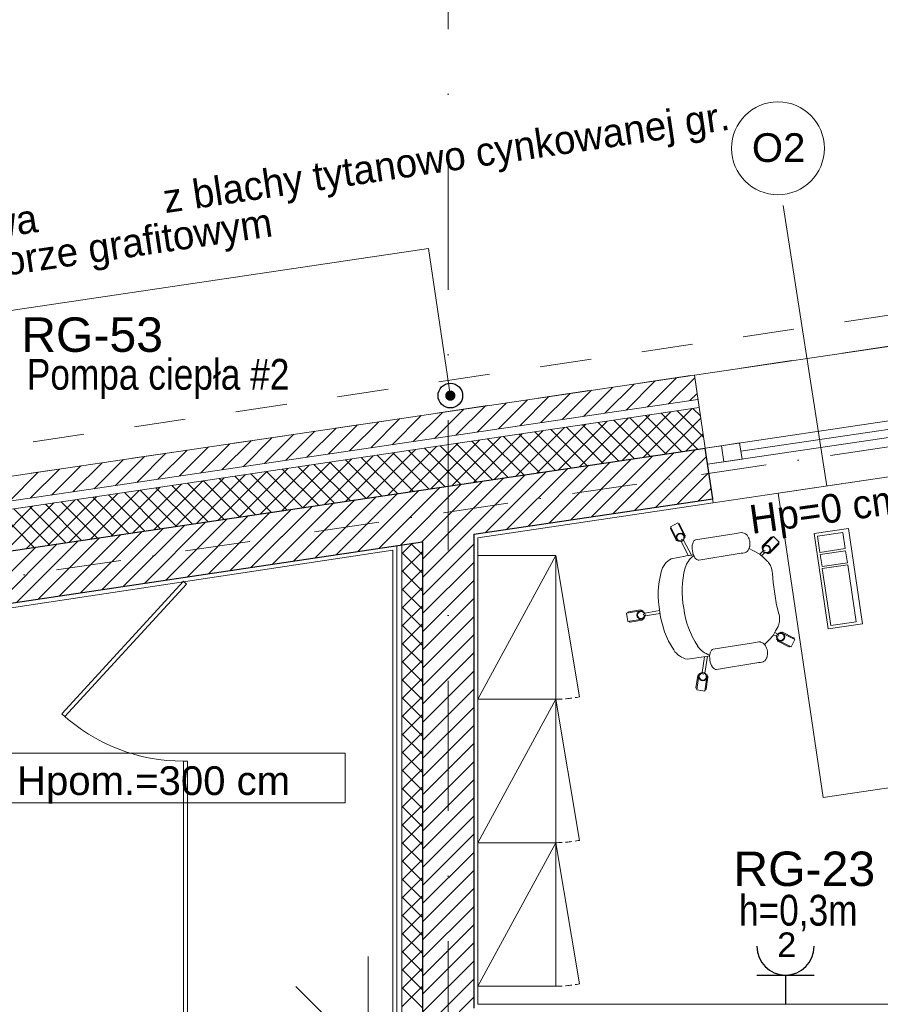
# Model space of a CAD drawing. Header units: metres. Extents: x 10441 to 19716, y -6570 to 1447.
# Tile 39 of 57: x 16035 to 16454, y -3358 to -2877. Entities that reach past the tile are written whole.
import ezdxf
from ezdxf.enums import TextEntityAlignment as Align

# ---------------------------------------------------------------- set-up
doc = ezdxf.new("R2010")
doc.units = ezdxf.units.M
doc.header["$MEASUREMENT"] = 0
for name, pattern in [('8', [0.5, 0.25, -0.25]), ('CONTINOUS', [0]), ('DASHDOT', [25.4, 12.7, -6.35, 0, -6.35]), ('HIDDEN', [9.525, 6.35, -3.175])]:
    doc.linetypes.add(name, pattern=pattern)
doc.layers.get('0').update_dxf_attribs({"color": 8})
for name, color, linetype, lineweight in [('#elektryczne', 8, 'Continuous', 20), ('0A_WYPOSAZENIE', 8, 'Continuous', 5), ('A_B.CIENKIE', 8, 'Continuous', 9), ('A_HACZE', 8, 'Continuous', 5), ('A_OPISY', 8, 'Continuous', 18), ('A_OSIE', 8, 'Continuous', 13), ('A_OZACZENIE DRZWI', 8, 'Continuous', 13), ('A_OZNACZENIA OKIEN', 8, 'Continuous', 13), ('A_PROJEKTOWANE ŚCIANY MUROWANE NOŚNE', 8, 'Continuous', 30), ('A_RS', 8, 'Continuous', 25), ('A_SCIANY DZIALOWE GK', 8, 'Continuous', 5), ('A_STAL CIENKIE', 8, 'Continuous', 0), ('A_STOLARKA', 8, 'Continuous', 5), ('A_TYNK', 8, 'Continuous', 5), ('A_WYMIARY WEWNETRZNE', 8, 'Continuous', 18), ('A_WYPOSAZENIE', 8, 'Continuous', 5), ('A_WYPOSAŻENIE SANITARNE', 8, 'Continuous', 5), ('EB_obwody', 8, 'Continuous', 13)]:
    doc.layers.add(name, color=color, linetype=linetype, lineweight=lineweight)
doc.layers.add('EB_gniazda', color=1, linetype='Continuous')
doc.styles.add('ARIAL', font='arial.ttf')
doc.styles.add('m1_romans', font='romans.shx', dxfattribs={"width": 0.8})
doc.styles.add('opisy okien', font='txt', dxfattribs={"height": 15})

# ---------------------------------------------------------------- blocks, each defined once
blk = doc.blocks.new('_Dot')
at = {"color": 0, "linetype": 'ByBlock', "lineweight": -2}
blk.add_line((-0.5, 0), (-1, 0), dxfattribs=at)
at = {"color": 0, "linetype": 'ByBlock', "const_width": 0.5}
blk.add_lwpolyline([(-0.25, 0, 1), (0.25, 0, 1)], format="xyb", close=True, dxfattribs=at)
blk = doc.blocks.new('podkład')
at = {"layer": '0A_WYPOSAZENIE', "color": 8}
for p, q in [((12239.72, -883.19), (12256.53, -880.7)), ((12246.6, -929.68), (12239.72, -883.19)), ((12241.42, -884.45), (12253.78, -882.62)), ((12253.78, -882.62), (12254.96, -890.53)), ((12256.53, -880.7), (12263.41, -927.19)), ((12241.42, -884.45), (12242.59, -892.36)), ((12242.59, -892.36), (12254.96, -890.53)), ((12242.74, -893.35), (12255.1, -891.52)), ((12255.1, -891.52), (12255.98, -897.46)), ((12242.74, -893.35), (12243.61, -899.29)), ((12243.61, -899.29), (12255.98, -897.46)), ((12243.76, -900.28), (12256.13, -898.45)), ((12243.76, -900.28), (12247.86, -927.98)), ((12260.23, -926.15), (12256.13, -898.45)), ((12247.86, -927.98), (12260.23, -926.15)), ((12263.41, -927.19), (12246.6, -929.68))]:
    blk.add_line(p, q, dxfattribs=at)
at = {"layer": 'A_B.CIENKIE', "color": 8, "linetype": 'HIDDEN', "ltscale": 0.5}
for centre in [(12113.79, -903.94), (12113.79, -973.94), (12113.79, -1043.94)]:
    blk.add_arc(centre, 60, 269.9985, 281.1431, dxfattribs=at)
at = {"layer": 'A_HACZE', "color": 8, "linetype": 'Continuous'}
for p, q in [((12151.96, -810.22), (12137.72, -824.46)), ((12162.33, -808.68), (12148.1, -822.92)), ((12172.71, -807.15), (12158.47, -821.39)), ((12181.56, -807.13), (12168.84, -819.85)), ((12110.46, -816.36), (12096.22, -830.6)), ((12120.84, -814.83), (12106.6, -829.06)), ((12131.21, -813.29), (12116.97, -827.53)), ((12141.58, -811.75), (12127.35, -825.99)), ((12182.7, -814.83), (12179.22, -818.32)), ((12079.34, -820.97), (12065.1, -835.21)), ((12089.71, -819.43), (12075.47, -833.67)), ((12100.09, -817.9), (12085.85, -832.14)), ((12048.21, -825.57), (12033.98, -839.81)), ((12058.59, -824.04), (12044.35, -838.28)), ((12068.96, -822.5), (12054.73, -836.74)), ((12159.6, -825.26), (12135.87, -848.99)), ((12169.97, -823.72), (12146.24, -847.45)), ((12180.35, -822.19), (12156.62, -845.92)), ((12175.17, -843.17), (12157.55, -825.56)), ((12182.87, -842.03), (12165.25, -824.42)), ((12185.86, -836.19), (12172.95, -823.28)), ((12184.33, -825.82), (12180.65, -822.14)), ((12017.09, -830.18), (12002.85, -844.42)), ((12027.47, -828.65), (12013.23, -842.88)), ((12037.84, -827.11), (12023.6, -841.35)), ((12128.47, -829.86), (12104.74, -853.6)), ((12138.85, -828.33), (12115.12, -852.06)), ((12149.22, -826.79), (12125.49, -850.52)), ((12144.37, -847.73), (12126.76, -830.12)), ((12152.07, -846.59), (12134.46, -828.98)), ((12159.77, -845.45), (12142.16, -827.84)), ((12167.47, -844.31), (12149.85, -826.7)), ((12184.49, -826.89), (12166.99, -844.38)), ((11985.97, -834.79), (11971.73, -849.03)), ((11996.34, -833.25), (11982.1, -847.49)), ((12006.72, -831.72), (11992.48, -845.96)), ((12097.35, -834.47), (12073.62, -858.2)), ((12107.73, -832.94), (12083.99, -856.67)), ((12118.1, -831.4), (12094.37, -855.13)), ((12113.57, -852.29), (12095.96, -834.68)), ((12121.27, -851.15), (12103.66, -833.54)), ((12128.97, -850.01), (12111.36, -832.4)), ((12136.67, -848.87), (12119.06, -831.26)), ((12185.63, -834.58), (12177.36, -842.85)), ((11954.85, -839.39), (11940.61, -853.63)), ((11965.22, -837.86), (11950.98, -852.1)), ((11975.59, -836.32), (11961.36, -850.56)), ((12066.23, -839.08), (12042.5, -862.81)), ((12076.6, -837.54), (12052.87, -861.27)), ((12075.08, -857.99), (12057.46, -840.38)), ((12086.98, -836.01), (12063.25, -859.74)), ((12082.78, -856.85), (12065.16, -839.24)), ((12090.47, -855.71), (12072.86, -838.1)), ((12098.17, -854.57), (12080.56, -836.96)), ((12105.87, -853.43), (12088.26, -835.82)), ((11923.72, -844), (11909.48, -858.24)), ((11934.1, -842.47), (11919.86, -856.7)), ((11944.47, -840.93), (11930.23, -855.17)), ((12035.1, -843.68), (12011.37, -867.42)), ((12045.48, -842.15), (12021.75, -865.88)), ((12044.28, -862.55), (12026.67, -844.93)), ((12055.85, -840.61), (12032.12, -864.35)), ((12051.98, -861.41), (12034.37, -843.79)), ((12059.68, -860.27), (12042.07, -842.65)), ((12067.38, -859.13), (12049.76, -841.51)), ((12171.5, -843.71), (12141.83, -873.38)), ((12181.87, -842.18), (12152.2, -871.85)), ((11892.6, -848.61), (11878.36, -862.85)), ((11902.97, -847.07), (11888.74, -861.31)), ((11913.35, -845.54), (11899.11, -859.78)), ((11993.61, -849.83), (11969.88, -873.56)), ((12003.98, -848.29), (11980.25, -872.02)), ((12014.36, -846.76), (11990.62, -870.49)), ((12013.48, -867.1), (11995.87, -849.49)), ((12024.73, -845.22), (12001, -868.95)), ((12021.18, -865.96), (12003.57, -848.35)), ((12028.88, -864.83), (12011.27, -847.21)), ((12036.58, -863.69), (12018.97, -846.07)), ((12130, -849.86), (12100.33, -879.52)), ((12140.37, -848.32), (12110.71, -877.99)), ((12150.75, -846.79), (12121.08, -876.45)), ((12161.12, -845.25), (12131.46, -874.92)), ((12187.26, -845.63), (12162.58, -870.31)), ((11861.48, -853.22), (11847.24, -867.45)), ((11871.85, -851.68), (11857.61, -865.92)), ((11882.22, -850.14), (11867.99, -864.38)), ((11962.48, -854.43), (11938.75, -878.17)), ((11972.86, -852.9), (11949.13, -876.63)), ((11983.23, -851.36), (11959.5, -875.09)), ((11982.69, -871.66), (11965.07, -854.05)), ((11990.38, -870.52), (11972.77, -852.91)), ((11998.08, -869.38), (11980.47, -851.77)), ((12005.78, -868.24), (11988.17, -850.63)), ((12098.88, -854.46), (12048.79, -904.55)), ((12109.25, -852.93), (12079.58, -882.6)), ((12119.62, -851.39), (12089.96, -881.06)), ((12188.4, -853.33), (12172.95, -868.77)), ((11931.36, -859.04), (11907.63, -882.77)), ((11941.74, -857.51), (11918, -881.24)), ((11952.11, -855.97), (11928.38, -879.7)), ((11951.89, -876.22), (11934.28, -858.61)), ((11959.59, -875.08), (11941.98, -857.47)), ((11967.29, -873.94), (11949.68, -856.33)), ((11974.99, -872.8), (11957.37, -855.19)), ((12067.75, -859.07), (12038.07, -888.75)), ((12078.13, -857.54), (12048.46, -887.2)), ((12088.5, -856), (12048.79, -895.71)), ((11900.24, -863.65), (11876.51, -887.38)), ((11910.61, -862.11), (11886.88, -885.84)), ((11913.39, -881.92), (11895.78, -864.31)), ((11920.99, -860.58), (11897.25, -884.31)), ((11921.09, -880.78), (11903.48, -863.17)), ((11928.79, -879.64), (11911.18, -862.03)), ((11936.49, -878.5), (11918.88, -860.89)), ((11944.19, -877.36), (11926.58, -859.75)), ((12036.63, -863.68), (12006.91, -893.4)), ((12047, -862.14), (12017.29, -891.85)), ((12057.38, -860.61), (12027.68, -890.3)), ((12189.54, -861.03), (12183.33, -867.24)), ((11869.11, -868.25), (11845.38, -891.99)), ((11879.49, -866.72), (11855.76, -890.45)), ((11882.6, -886.48), (11864.98, -868.87)), ((11889.86, -865.18), (11866.13, -888.92)), ((11890.3, -885.34), (11872.68, -867.73)), ((11897.99, -884.2), (11880.38, -866.59)), ((11905.69, -883.06), (11888.08, -865.45)), ((12005.51, -868.28), (11975.74, -898.05)), ((12015.88, -866.75), (11986.13, -896.5)), ((12026.25, -865.21), (11996.52, -894.95)), ((11858.74, -869.79), (11835.01, -893.52)), ((11859.5, -889.9), (11841.89, -872.28)), ((11867.2, -888.76), (11849.59, -871.14)), ((11874.9, -887.62), (11857.28, -870.01)), ((11974.38, -872.89), (11944.58, -902.7)), ((11984.76, -871.36), (11954.97, -901.15)), ((11995.13, -869.82), (11965.35, -899.6)), ((11943.26, -877.5), (11913.41, -907.34)), ((11953.63, -875.96), (11923.8, -905.79)), ((11964.01, -874.43), (11934.19, -904.24)), ((11912.14, -882.1), (11882.25, -911.99)), ((11922.51, -880.57), (11892.64, -910.44)), ((11932.88, -879.03), (11903.03, -908.89)), ((11870.64, -888.25), (11840.7, -918.19)), ((11881.01, -886.71), (11851.08, -916.64)), ((11891.39, -885.18), (11861.47, -915.09)), ((11901.76, -883.64), (11871.86, -913.54)), ((12043.95, -887.88), (12038.79, -893.04)), ((12048.8, -893.58), (12043.21, -887.99)), ((12073.79, -888.39), (12048.79, -913.39)), ((11860.26, -889.78), (11830.31, -919.74)), ((12048.8, -891.86), (12038.79, -901.88)), ((12048.8, -902.42), (12038.79, -892.41)), ((12073.79, -897.23), (12048.79, -922.23)), ((12048.8, -900.7), (12038.79, -910.71)), ((12048.8, -911.26), (12038.79, -901.25)), ((12073.79, -906.07), (12048.79, -931.07)), ((12048.8, -909.54), (12038.79, -919.55)), ((12048.8, -920.1), (12038.79, -910.09)), ((12073.79, -914.91), (12048.79, -939.91)), ((12048.8, -918.38), (12038.79, -928.39)), ((12048.8, -928.94), (12038.79, -918.92)), ((12073.79, -923.75), (12048.79, -948.75)), ((12048.8, -927.22), (12038.79, -937.23)), ((12048.8, -937.78), (12038.79, -927.76)), ((12048.8, -936.05), (12038.79, -946.07)), ((12073.79, -932.59), (12048.79, -957.59)), ((12048.8, -946.62), (12038.79, -936.6)), ((12048.8, -944.89), (12038.79, -954.91)), ((12048.8, -955.46), (12038.79, -945.44)), ((12073.79, -941.42), (12048.79, -966.42)), ((12073.79, -950.26), (12048.79, -975.26)), ((12048.8, -953.73), (12038.79, -963.75)), ((12048.8, -964.29), (12038.79, -954.28)), ((12073.79, -959.1), (12048.79, -984.1)), ((12048.8, -962.57), (12038.79, -972.59)), ((12048.8, -973.13), (12038.79, -963.12)), ((12073.79, -967.94), (12048.79, -992.94)), ((12048.8, -971.41), (12038.79, -981.42)), ((12048.8, -981.97), (12038.79, -971.96)), ((12073.79, -976.78), (12048.79, -1001.78)), ((12048.8, -980.25), (12038.79, -990.26)), ((12048.8, -990.81), (12038.79, -980.8)), ((12048.8, -989.09), (12038.79, -999.1)), ((12073.79, -985.62), (12048.79, -1010.62)), ((12048.8, -999.65), (12038.79, -989.64)), ((12048.8, -997.93), (12038.79, -1007.94)), ((12048.8, -1008.49), (12038.79, -998.47)), ((12073.79, -994.46), (12048.79, -1019.46)), ((12073.79, -1003.3), (12048.79, -1028.3)), ((12048.8, -1006.77), (12038.79, -1016.78)), ((12048.8, -1017.33), (12038.79, -1007.31)), ((12073.79, -1012.14), (12048.79, -1037.14)), ((12048.8, -1015.6), (12038.79, -1025.62)), ((12048.8, -1026.17), (12038.79, -1016.15)), ((12073.79, -1020.97), (12048.79, -1045.97)), ((12048.8, -1024.44), (12038.79, -1034.46)), ((12048.8, -1035.01), (12038.79, -1024.99)), ((12073.79, -1029.81), (12048.79, -1054.81)), ((12048.8, -1033.28), (12038.79, -1043.3)), ((12048.8, -1043.84), (12038.79, -1033.83)), ((12073.79, -1038.65), (12048.79, -1063.65)), ((12048.8, -1042.12), (12038.79, -1052.14)), ((12048.8, -1052.68), (12038.79, -1042.67)), ((12048.8, -1050.96), (12038.79, -1060.97)), ((12048.8, -1061.52), (12038.79, -1051.51)), ((12073.79, -1047.49), (12048.79, -1072.49)), ((12073.79, -1056.33), (12048.79, -1081.33)), ((12048.8, -1059.8), (12038.79, -1069.81)), ((12048.8, -1070.36), (12038.79, -1060.35)), ((12073.79, -1065.17), (12048.79, -1090.17)), ((12048.8, -1068.64), (12038.79, -1078.65)), ((12048.8, -1079.2), (12038.79, -1069.18)), ((12073.79, -1074.01), (12048.79, -1099.01)), ((12048.8, -1077.48), (12038.79, -1087.49)), ((12048.8, -1088.04), (12038.79, -1078.02)), ((12073.79, -1082.85), (12048.79, -1107.85)), ((12048.8, -1086.31), (12038.79, -1096.33)), ((12048.8, -1096.88), (12038.79, -1086.86)), ((12073.79, -1091.68), (12048.79, -1116.68)), ((12048.8, -1095.15), (12038.79, -1105.17)), ((12048.8, -1105.72), (12038.79, -1095.7)), ((12048.8, -1103.99), (12038.79, -1114.01)), ((12073.79, -1100.52), (12048.79, -1125.52)), ((12048.8, -1114.55), (12038.79, -1104.54)), ((12073.79, -1109.36), (12048.79, -1134.36))]:
    blk.add_line(p, q, dxfattribs=at)
at = {"layer": 'A_OPISY', "color": 8, "linetype": 'CONTINOUS', "ltscale": 0.1}
blk.add_lwpolyline([(12061.67, -810.95), (12051.79, -744.21), (11741.84, -790.09)], dxfattribs=at)
at = {"layer": 'A_OSIE', "color": 8, "linetype": 'DASHDOT', "ltscale": 5}
blk.add_line((12061.3, -573.64), (12061.3, -2335.96), dxfattribs=at)
at = {"layer": 'A_OSIE', "color": 8, "linetype": 'DASHDOT', "ltscale": 2.5}
blk.add_line((10108.73, -1161.68), (13256.84, -695.71), dxfattribs=at)
at = {"layer": 'A_OZNACZENIA OKIEN', "color": 8}
blk.add_line((12224.64, -723.13), (12246, -859.99), dxfattribs=at)
at = {"layer": 'A_PROJEKTOWANE ŚCIANY MUROWANE NOŚNE', "color": 8}
for p, q in [((11094.83, -1003.08), (12186.65, -841.47)), ((12190.31, -866.21), (12186.65, -841.48)), ((12073.8, -883.45), (12190.31, -866.21)), ((12073.8, -883.45), (12073.8, -986.06)), ((11388.8, -985.58), (12048.8, -887.15)), ((12048.8, -887.15), (12048.8, -986.06)), ((12048.8, -983.83), (12048.8, -1364.66)), ((12073.8, -983.83), (12073.8, -1114.7))]:
    blk.add_line(p, q, dxfattribs=at)
at = {"layer": 'A_RS', "color": 8, "lineweight": 25}
blk.add_circle((12062.4, -815.89), 6, dxfattribs=at)
at = {"layer": 'A_SCIANY DZIALOWE GK', "color": 8}
for p, q in [((12036.29, -1148.2), (12036.29, -889)), ((12038.79, -1150.7), (12038.79, -888.63))]:
    blk.add_line(p, q, dxfattribs=at)
at = {"layer": 'A_STAL CIENKIE', "color": 8, "linetype": '8', "ltscale": 100}
for p, q in [((10325.66, -1065.38), (13908.4, -535.07)), ((13910.62, -549.91), (10327.86, -1080.21))]:
    blk.add_line(p, q, dxfattribs=at)
at = {"layer": 'A_STOLARKA', "color": 8}
for p, q in [((12292.17, -789.47), (12181.38, -805.87)), ((12181.38, -805.87), (12190.6, -868.19)), ((12289.53, -826.25), (12186.65, -841.48)), ((12298.61, -832.99), (12187.82, -849.39)), ((12281.21, -831.53), (12204.05, -842.95)), ((12194.56, -840.31), (12186.65, -841.48)), ((12194.56, -840.31), (12186.65, -841.48)), ((12203.46, -838.99), (12194.56, -840.31)), ((12195.73, -848.22), (12194.56, -840.31)), ((12194.56, -840.31), (12195.73, -848.22)), ((12195.73, -848.22), (12194.56, -840.31)), ((12204.63, -846.9), (12203.46, -838.99)), ((12186.65, -841.48), (12187.82, -849.39)), ((12186.65, -841.48), (12187.82, -849.39)), ((12187.82, -849.39), (12195.73, -848.22)), ((12187.82, -849.39), (12195.73, -848.22)), ((12195.73, -848.22), (12204.63, -846.9)), ((12190.6, -868.19), (12301.39, -851.79))]:
    blk.add_line(p, q, dxfattribs=at)
at = {"layer": 'A_TYNK', "color": 8, "linetype": 'Continuous'}
for p, q in [((11089.56, -967.47), (12181.38, -805.87)), ((12183.72, -821.69), (12181.38, -805.87)), ((11091.32, -979.34), (12183.13, -817.74)), ((11091.9, -983.3), (12183.72, -821.69))]:
    blk.add_line(p, q, dxfattribs=at)
at = {"layer": 'A_TYNK', "color": 8}
for p, q in [((12075.8, -885.18), (12190.6, -868.19)), ((12075.8, -1112.7), (12075.8, -885.18)), ((12034.3, -891.32), (11740.79, -935.5)), ((12034.3, -1146.2), (12034.3, -891.32)), ((12559.3, -1112.7), (12075.8, -1112.7))]:
    blk.add_line(p, q, dxfattribs=at)
at = {"layer": 'A_WYMIARY WEWNETRZNE', "color": 8, "linetype": 'Continuous'}
for p, q in [((11814.14, -990.34), (12011.12, -990.34)), ((12011.12, -990.34), (12011.12, -1014.57)), ((12011.12, -1014.57), (11814.14, -1014.57))]:
    blk.add_line(p, q, dxfattribs=at)
blk.add_circle((12222.13, -695.26), 22.63, dxfattribs=at)
at = {"layer": 'A_WYPOSAZENIE', "color": 8}
for p, q in [((12301.39, -851.79), (12222.26, -863.5)), ((12222.26, -863.5), (12244.22, -1011.89)), ((12113.79, -893.94), (12075.79, -963.94)), ((12113.79, -893.94), (12075.79, -893.94)), ((12075.79, -893.94), (12075.79, -963.94)), ((12113.79, -893.94), (12125.38, -962.81)), ((12113.79, -963.94), (12113.79, -893.94)), ((12113.79, -963.94), (12075.79, -1033.94)), ((12075.79, -963.94), (12113.79, -963.94)), ((12113.79, -963.94), (12075.79, -963.94)), ((12075.79, -963.94), (12075.79, -1033.94)), ((12113.79, -963.94), (12125.38, -1032.81)), ((12113.79, -1033.94), (12113.79, -963.94)), ((12244.22, -1011.89), (12323.36, -1000.17)), ((12113.79, -1033.94), (12075.79, -1103.94)), ((12075.79, -1033.94), (12113.79, -1033.94)), ((12113.79, -1033.94), (12075.79, -1033.94)), ((12075.79, -1033.94), (12075.79, -1103.94)), ((12113.79, -1033.94), (12125.38, -1102.81)), ((12113.79, -1103.94), (12113.79, -1033.94)), ((12075.79, -1103.94), (12113.79, -1103.94))]:
    blk.add_line(p, q, dxfattribs=at)
at = {"layer": 'A_WYPOSAZENIE', "color": 8, "lineweight": 5}
for p, q in [((12169.74, -879.81), (12173.31, -878)), ((12173.31, -878), (12176.92, -885.15)), ((12176.91, -884.03), (12174.21, -878.67)), ((12169.74, -879.81), (12173.35, -886.95)), ((12172.45, -886.28), (12169.75, -880.92)), ((12201.7, -883.09), (12181.96, -886.26)), ((12201.7, -883.09), (12202.56, -882.96)), ((12202.56, -882.96), (12203.4, -882.82)), ((12203.4, -882.82), (12204.19, -882.69)), ((12204.84, -882.73), (12204.19, -882.69)), ((12205.07, -882.78), (12204.84, -882.73)), ((12205.71, -882.96), (12205.07, -882.78)), ((12206.32, -883.32), (12205.71, -882.96)), ((12206.88, -883.84), (12206.32, -883.32)), ((12173.35, -886.95), (12173.71, -886.76)), ((12174.95, -886.14), (12175.31, -885.96)), ((12178.42, -893.93), (12174.96, -886.94)), ((12179.9, -893.69), (12176.03, -886.37)), ((12176.55, -885.33), (12176.92, -885.15)), ((12180.37, -888.77), (12180.56, -887.98)), ((12180.56, -887.98), (12180.83, -887.31)), ((12180.83, -887.31), (12181.19, -886.78)), ((12181.19, -886.78), (12181.6, -886.43)), ((12181.6, -886.43), (12181.96, -886.26)), ((12207.07, -884.02), (12206.88, -883.84)), ((12207.51, -884.65), (12207.07, -884.02)), ((12207.66, -884.88), (12207.51, -884.65)), ((12207.82, -885.2), (12207.66, -884.88)), ((12208.07, -885.78), (12207.82, -885.2)), ((12208.17, -886.05), (12208.07, -885.78)), ((12208.26, -886.37), (12208.17, -886.05)), ((12208.34, -886.72), (12208.26, -886.37)), ((12208.41, -887.08), (12208.34, -886.72)), ((12208.46, -887.45), (12208.41, -887.08)), ((12208.5, -888.43), (12208.43, -889.05)), ((12208.49, -887.8), (12208.46, -887.45)), ((12208.5, -888.13), (12208.49, -887.8)), ((12208.5, -888.43), (12208.5, -888.13)), ((12219.94, -884.56), (12214.29, -890.22)), ((12214.64, -889.16), (12218.88, -884.91)), ((12222.77, -887.38), (12217.12, -893.05)), ((12219.94, -884.56), (12222.77, -887.38)), ((12180.28, -889.66), (12180.37, -888.77)), ((12180.28, -889.66), (12180.28, -889.7)), ((12180.29, -890.62), (12180.28, -889.7)), ((12180.29, -890.62), (12180.3, -890.68)), ((12180.4, -891.57), (12180.3, -890.68)), ((12180.4, -891.57), (12180.58, -892.45)), ((12180.58, -892.45), (12180.59, -892.5)), ((12180.59, -892.5), (12180.87, -893.39)), ((12203.28, -892.93), (12183.55, -896.13)), ((12203.28, -892.93), (12204.14, -892.79)), ((12204.14, -892.79), (12204.97, -892.66)), ((12204.97, -892.66), (12205.76, -892.53)), ((12206.38, -892.33), (12205.76, -892.53)), ((12205.76, -892.53), (12205.76, -892.53)), ((12206.38, -892.33), (12206.58, -892.21)), ((12207.13, -891.84), (12206.58, -892.21)), ((12207.6, -891.31), (12207.13, -891.84)), ((12207.97, -890.64), (12207.6, -891.31)), ((12207.97, -890.64), (12208.09, -890.41)), ((12208.05, -890.49), (12209.84, -891.42)), ((12208.32, -889.67), (12208.09, -890.41)), ((12208.32, -889.67), (12208.39, -889.41)), ((12208.39, -889.41), (12208.43, -889.05)), ((12209.84, -891.42), (12213.28, -893.2)), ((12213.28, -893.2), (12214.78, -891.7)), ((12213.28, -893.2), (12213.46, -893.32)), ((12214.19, -894.05), (12215.65, -892.56)), ((12214.29, -890.22), (12214.58, -890.51)), ((12215.56, -891.49), (12215.85, -891.78)), ((12216.83, -892.76), (12217.12, -893.05)), ((12218.18, -892.69), (12222.42, -888.44)), ((12170.1, -895.42), (12176.93, -894.16)), ((12176.93, -894.16), (12177.31, -894.1)), ((12177.31, -894.1), (12179.09, -893.82)), ((12179.09, -893.82), (12180.14, -893.65)), ((12180.14, -893.65), (12180.93, -893.52)), ((12180.87, -893.39), (12180.89, -893.42)), ((12180.89, -893.42), (12181.25, -894.24)), ((12181.25, -894.24), (12181.67, -894.93)), ((12181.67, -894.93), (12182.14, -895.48)), ((12182.14, -895.48), (12182.64, -895.87)), ((12182.64, -895.87), (12183.15, -896.08)), ((12183.15, -896.08), (12183.55, -896.13)), ((12213.46, -893.32), (12215.2, -895.07)), ((12215.2, -895.07), (12217.07, -896.78)), ((12217.07, -896.78), (12217.3, -897)), ((12217.3, -897), (12217.49, -897.27)), ((12217.49, -897.27), (12218.44, -898.69)), ((12218.44, -898.69), (12218.99, -900.12)), ((12218.99, -900.12), (12219.36, -901.62)), ((12219.36, -901.62), (12219.45, -902.71)), ((12219.45, -902.71), (12219.74, -907.07)), ((12219.72, -906.99), (12221.49, -918.04)), ((12148.34, -922.03), (12156.24, -920.76)), ((12148.34, -922.03), (12148.97, -925.98)), ((12155.17, -920.43), (12149.25, -921.38)), ((12156.24, -920.76), (12156.3, -921.17)), ((12164.41, -920.76), (12157.15, -922.02)), ((12221.48, -917.95), (12222.59, -922.27)), ((12148.97, -925.98), (12156.87, -924.71)), ((12155.96, -925.36), (12150.04, -926.31)), ((12156.52, -922.54), (12156.59, -922.93)), ((12156.81, -924.31), (12156.87, -924.71)), ((12164.64, -922.15), (12157.35, -923.23)), ((12222.4, -927.89), (12222.86, -926.24)), ((12222.85, -923.35), (12222.59, -922.27)), ((12222.85, -923.35), (12222.95, -924.8)), ((12222.95, -924.8), (12222.86, -926.24)), ((12219.81, -932.9), (12220.92, -930.69)), ((12220.56, -931.42), (12222, -932.17)), ((12220.92, -930.69), (12221.27, -930.05)), ((12221.27, -930.05), (12222.17, -928.48)), ((12222.3, -928.2), (12222.17, -928.48)), ((12222.4, -927.89), (12222.3, -928.2)), ((12223.06, -931.61), (12223.25, -931.24)), ((12230.38, -934.86), (12223.25, -931.24)), ((12224.36, -931.25), (12229.71, -933.97)), ((12210.25, -936.41), (12190.51, -939.58)), ((12210.25, -936.41), (12211.11, -936.27)), ((12211.11, -936.27), (12211.94, -936.14)), ((12211.94, -936.14), (12212.74, -936.01)), ((12212.74, -936.01), (12212.9, -936.05)), ((12213.38, -936.05), (12212.9, -936.05)), ((12213.62, -936.1), (12213.38, -936.05)), ((12214.26, -936.28), (12213.62, -936.1)), ((12214.87, -936.64), (12214.26, -936.28)), ((12215.56, -937.29), (12216.96, -935.84)), ((12216.96, -935.84), (12217.82, -934.95)), ((12217.82, -934.95), (12219.69, -933.07)), ((12219.81, -932.9), (12219.69, -933.07)), ((12219.99, -932.54), (12221.44, -933.26)), ((12221.44, -934.81), (12221.62, -934.45)), ((12228.57, -938.43), (12221.44, -934.81)), ((12222.1, -935.71), (12227.45, -938.42)), ((12222.25, -933.21), (12222.43, -932.85)), ((12228.57, -938.43), (12230.38, -934.86)), ((12189.1, -941.3), (12189.38, -940.63)), ((12189.38, -940.63), (12189.73, -940.1)), ((12189.73, -940.1), (12190.15, -939.75)), ((12190.15, -939.75), (12190.51, -939.58)), ((12215.43, -937.16), (12214.87, -936.64)), ((12215.61, -937.33), (12215.43, -937.16)), ((12216.06, -937.97), (12215.61, -937.33)), ((12216.21, -938.2), (12216.06, -937.97)), ((12216.36, -938.52), (12216.21, -938.2)), ((12216.62, -939.1), (12216.36, -938.52)), ((12216.72, -939.37), (12216.62, -939.1)), ((12216.81, -939.69), (12216.72, -939.37)), ((12216.89, -940.04), (12216.81, -939.69)), ((12216.96, -940.4), (12216.89, -940.04)), ((12217.01, -940.77), (12216.96, -940.4)), ((12217.04, -941.12), (12217.01, -940.77)), ((12217.05, -941.45), (12217.04, -941.12)), ((12177.96, -944.45), (12187, -943.16)), ((12186.33, -943.27), (12185.22, -950.99)), ((12187.81, -943.03), (12186.42, -951.2)), ((12187, -943.16), (12188.05, -943)), ((12188.05, -943), (12188.84, -942.87)), ((12188.83, -942.98), (12188.92, -942.09)), ((12188.83, -942.98), (12188.83, -943.02)), ((12188.84, -943.94), (12188.83, -943.02)), ((12188.84, -943.94), (12188.84, -944)), ((12188.94, -944.89), (12188.84, -944)), ((12188.92, -942.09), (12189.1, -941.3)), ((12188.94, -944.89), (12189.13, -945.77)), ((12189.13, -945.77), (12189.14, -945.82)), ((12189.14, -945.82), (12189.42, -946.71)), ((12212.68, -946.11), (12213.52, -945.98)), ((12213.52, -945.98), (12214.31, -945.85)), ((12214.31, -945.85), (12214.3, -945.85)), ((12214.92, -945.65), (12214.32, -945.85)), ((12214.92, -945.65), (12215.13, -945.53)), ((12215.68, -945.16), (12215.13, -945.53)), ((12216.15, -944.63), (12215.68, -945.16)), ((12216.52, -943.96), (12216.15, -944.63)), ((12216.52, -943.96), (12216.64, -943.73)), ((12216.86, -942.99), (12216.64, -943.73)), ((12216.86, -942.99), (12216.93, -942.72)), ((12216.93, -942.72), (12216.98, -942.37)), ((12217.04, -941.75), (12216.98, -942.37)), ((12217.04, -941.75), (12217.05, -941.45)), ((12189.42, -946.71), (12189.43, -946.74)), ((12189.43, -946.74), (12189.79, -947.56)), ((12189.79, -947.56), (12190.22, -948.25)), ((12190.22, -948.25), (12190.69, -948.8)), ((12190.69, -948.8), (12191.19, -949.19)), ((12191.19, -949.19), (12191.69, -949.4)), ((12191.69, -949.4), (12192.08, -949.41)), ((12211.83, -946.29), (12192.09, -949.45)), ((12211.82, -946.25), (12212.68, -946.11)), ((12183.05, -952.4), (12182.15, -958.33)), ((12182.5, -959.4), (12183.69, -951.48)), ((12183.69, -951.48), (12184.09, -951.55)), ((12185.47, -951.75), (12185.86, -951.81)), ((12186.45, -959.99), (12187.64, -952.08)), ((12187.99, -953.14), (12187.1, -959.08)), ((12187.24, -952.02), (12187.64, -952.08)), ((12182.5, -959.4), (12186.45, -959.99))]:
    blk.add_line(p, q, dxfattribs=at)
for centre in [(12174.59, -884.98), (12216.55, -890.78), (12155.37, -922.93), (12223.41, -933.57), (12185.49, -952.97)]:
    blk.add_circle(centre, 2, dxfattribs=at)
for centre, radius, start, end in [((12173.76, -878.9), 0.5, 26.7774, 116.7774), ((12170.19, -880.7), 0.5, 116.7774, 206.7774), ((12174.59, -884.98), 1.7, 306.2397, 287.3151), ((12172.9, -886.06), 0.5, 206.7774, 296.7774), ((12176.47, -884.25), 0.5, 296.7774, 26.7774), ((12219.23, -885.26), 0.5, 45.105, 135.1049), ((12222.06, -888.09), 0.5, 315.1049, 45.105), ((12215, -889.51), 0.5, 135.1049, 225.105), ((12216.55, -890.78), 1.7, 234.5673, 215.6426), ((12217.83, -892.34), 0.5, 225.105, 315.1049), ((12175.14, -904.38), 10.28, 119.3419, 165.4373), ((12186.83, -902.51), 10.28, 123.7063, 165.4373), ((12207.7, -913.03), 43.97, 165.1995, 191.0497), ((12219.39, -911.16), 43.97, 165.1995, 191.0497), ((12149.33, -921.87), 0.5, 99.105, 189.105), ((12155.37, -922.93), 1.7, 18.5673, 359.6426), ((12155.25, -920.92), 0.5, 9.105, 99.105), ((12208.17, -915.98), 43.97, 187.1602, 213.0104), ((12219.86, -914.1), 43.97, 187.1602, 213.0104), ((12149.96, -925.82), 0.5, 189.105, 279.105), ((12155.88, -924.87), 0.5, 279.105, 9.105), ((12224.14, -931.7), 0.5, 63.105, 153.1049), ((12223.41, -933.57), 1.7, 162.5673, 143.6426), ((12222.33, -935.26), 0.5, 153.1049, 243.105), ((12229.49, -934.41), 0.5, 333.1049, 63.105), ((12179.95, -934.36), 10.28, 212.7726, 258.868), ((12191.63, -932.49), 10.28, 212.7726, 254.5036), ((12227.68, -937.98), 0.5, 243.105, 333.1049), ((12183.54, -952.47), 0.5, 81.4325, 171.4325), ((12185.49, -952.97), 1.7, 90.8948, 71.9702), ((12187.5, -953.07), 0.5, 351.4325, 81.4325), ((12182.65, -958.41), 0.5, 171.4325, 261.4325), ((12186.6, -959), 0.5, 261.4325, 351.4325)]:
    blk.add_arc(centre, radius, start, end, dxfattribs=at)
at = {"layer": 'A_WYPOSAŻENIE SANITARNE', "color": 8}
for p, q in [((11932.29, -906.42), (11872.93, -971.08)), ((11933.76, -907.77), (11932.29, -906.42)), ((11874.41, -972.43), (11933.76, -907.77)), ((11872.93, -971.08), (11874.41, -972.43)), ((11934.29, -994.19), (11932.29, -994.19)), ((11932.29, -994.19), (11932.29, -1146.2)), ((11934.29, -1146.2), (11934.29, -994.19)), ((12022.4, -1131.4), (12022.4, -1089.4)), ((12016.75, -1133.75), (11987.05, -1104.05))]:
    blk.add_line(p, q, dxfattribs=at)
blk.add_arc((11932.29, -906.42), 87.77, 227.4498, 270, dxfattribs=at)
at = {"layer": 'A_OPISY', "color": 8, "linetype": 'CONTINOUS', "ltscale": 0.1, "xscale": 5, "yscale": 5, "zscale": 5, "rotation": 278.4195297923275}
blk.add_blockref('_Dot', (12062.4, -815.89), dxfattribs=at)
at = {"layer": 'A_OPISY', "color": 8, "linetype": 'Continuous', "lineweight": 18, "style": 'opisy okien'}
for s, p in [(' z blachy tytanowo cynkowanej gr.', (11918.29, -727.67)), ('Rura spustowa ', (11738.4, -754.3)), ('0.8mm w kolorze grafitowym', (11741.74, -772.81))]:
    blk.add_text(s, height=14, rotation=8.4195, dxfattribs=at).set_placement(p)
at = {"layer": 'A_OZACZENIE DRZWI', "color": 8, "ltscale": 0.1, "style": 'm1_romans', "width": 0.8}
for rotation, p in [(98.4861, (12735.07, -773.13)), (360, (12573.8, -1012.7)), (90, (11565.29, -1150.14)), (90, (11872.29, -1150.14)), (90, (12230.03, -1245.64)), (90, (12385.87, -1249.44)), (90, (11565.29, -1370.89)), (90, (11872.29, -1370.89)), (90, (12230.03, -1370.89)), (90, (12389.3, -1370.89)), (90, (11748.79, -1556.15)), (90, (11986.6, -1556.15)), (90, (12389.3, -1556.15)), (360, (12235.05, -1664.2)), (360, (12235.05, -1880.2)), (90, (11745.78, -2001.94))]:
    blk.add_attdef('SZEROKOSC', text='', height=10, rotation=rotation, dxfattribs=at).set_placement(p, align=Align.BOTTOM_CENTER)
for rotation, p in [(98.4861, (12738.56, -773.47)), (360, (12572.95, -1016.09)), (90, (11568.68, -1150.99)), (90, (11875.68, -1150.99)), (90, (12233.42, -1246.49)), (90, (12389.27, -1250.29)), (90, (11568.68, -1371.74)), (90, (11875.68, -1371.74)), (90, (12233.42, -1371.74)), (90, (12392.69, -1371.74)), (90, (11752.19, -1557)), (90, (11990, -1557)), (90, (12392.69, -1557)), (360, (12234.2, -1667.59)), (360, (12234.2, -1883.59)), (90, (11749.18, -2002.79))]:
    blk.add_attdef('WYSOKOSC', text='', height=10, rotation=rotation, dxfattribs=at).set_placement(p, align=Align.TOP_CENTER)
at = {"layer": 'A_OZNACZENIA OKIEN', "color": 8, "linetype": 'Continuous', "lineweight": 18, "style": 'ARIAL'}
for s, p in [('O2', (12209.42, -701.91)), ('Hpom.=300 cm', (11851.13, -1010.68))]:
    blk.add_text(s, height=14, dxfattribs=at).set_placement(p)
at = {"layer": 'A_OZNACZENIA OKIEN', "color": 8, "linetype": 'Continuous', "lineweight": 18, "style": 'opisy okien'}
blk.add_text('Hp=0 cm', height=14, rotation=8, dxfattribs=at).set_placement((12209.37, -883.37))
at = {"layer": 'A_OZNACZENIA OKIEN', "color": 8, "ltscale": 0.1, "style": 'm1_romans', "width": 0.8}
for rotation, p in [(278.8676, (13373.71, -593.04)), (278.8676, (12983.87, -650.74)), (278.8676, (12445.73, -730.4)), (278.8676, (12224.15, -763.19)), (0, (14017.48, -900.03)), (278.8676, (11021.54, -941.2)), (278.8676, (10640.69, -997.57)), (0, (14017.48, -1574.7)), (90, (10819.6, -2080.7)), (90, (11204.6, -2080.7)), (90, (11970.6, -2080.7)), (90, (13175.8, -2080.7)), (90, (13539.8, -2080.7))]:
    blk.add_attdef('SZEROKOSC', text='', height=10, rotation=rotation, dxfattribs=at).set_placement(p, align=Align.BOTTOM_CENTER)
for rotation, p in [(278.8676, (13403.28, -587.56)), (278.8676, (13013.44, -645.27)), (278.8676, (12475.3, -724.92)), (278.8676, (12253.72, -757.72)), (278.8676, (11051.11, -935.72)), (0, (14011.09, -903.42)), (278.8676, (10670.26, -992.09)), (0, (14011.09, -1578.09)), (90, (10823, -2081.55)), (90, (11208, -2081.55)), (90, (11974, -2081.55)), (90, (13179.19, -2081.55)), (90, (13543.19, -2081.55))]:
    blk.add_attdef('WYSOKOSC', text='', height=10, rotation=rotation, dxfattribs=at).set_placement(p, align=Align.TOP_CENTER)
blk = doc.blocks.new('*U201')
at = {"layer": 'EB_gniazda', "lineweight": 30}
for p, q in [((-89923641.29, -54759009.56), (-89923613.25, -54759009.56)), ((-89923627.27, -54759009.56), (-89923627.27, -54759023.78))]:
    blk.add_line(p, q, dxfattribs=at)
blk.add_arc((-89923627.27, -54758995.56), 14, 180, 360, dxfattribs=at)
at = {"layer": 'EB_gniazda', "linetype": 'Continuous', "insert": (-89923631.32, -54758988.8), "char_height": 12, "attachment_point": 1, "style": 'ARIAL'}
blk.add_mtext_dynamic_manual_height_columns('{\\C0;2}', width=397.3306, gutter_width=1, heights=[0], dxfattribs=at)

msp = doc.modelspace()

# ---------------------------------------------------------------- block references
at = {"layer": '#elektryczne', "color": 8, "linetype": 'Continuous', "lineweight": 18}
msp.add_blockref('podkład', (4182.37, -2244.78), dxfattribs=at)
at = {"layer": 'EB_gniazda', "color": 0, "linetype": 'Continuous', "lineweight": 30}
msp.add_blockref('*U201', (89940035.45, 54755666.3), dxfattribs=at)

# ---------------------------------------------------------------- texts
at = {"layer": 'A_OPISY', "color": 0, "lineweight": 13, "char_height": 15, "width": 229.9369, "attachment_point": 5, "style": 'opisy okien'}
for s, insert in [('\\pxql,t4;{\\fArial Narrow|b0|i0|c238|p39;Pompa ciepła #2}', (16153.26, -3052.54)), ('\\pxql;{\\fArial Narrow|b0|i0|c238|p39;h=0,3m}', (16500.47, -3313.06))]:
    msp.add_mtext(s, dxfattribs=dict(at, insert=insert))
at = {"layer": 'EB_obwody', "color": 5, "style": 'ARIAL'}
for s, p in [('RG-53', (16035.55, -3039.32)), ('RG-23', (16382.77, -3299.85))]:
    msp.add_text(s, height=16.8, rotation=0, dxfattribs=at).set_placement(p)

doc.saveas('drawing.dxf')
